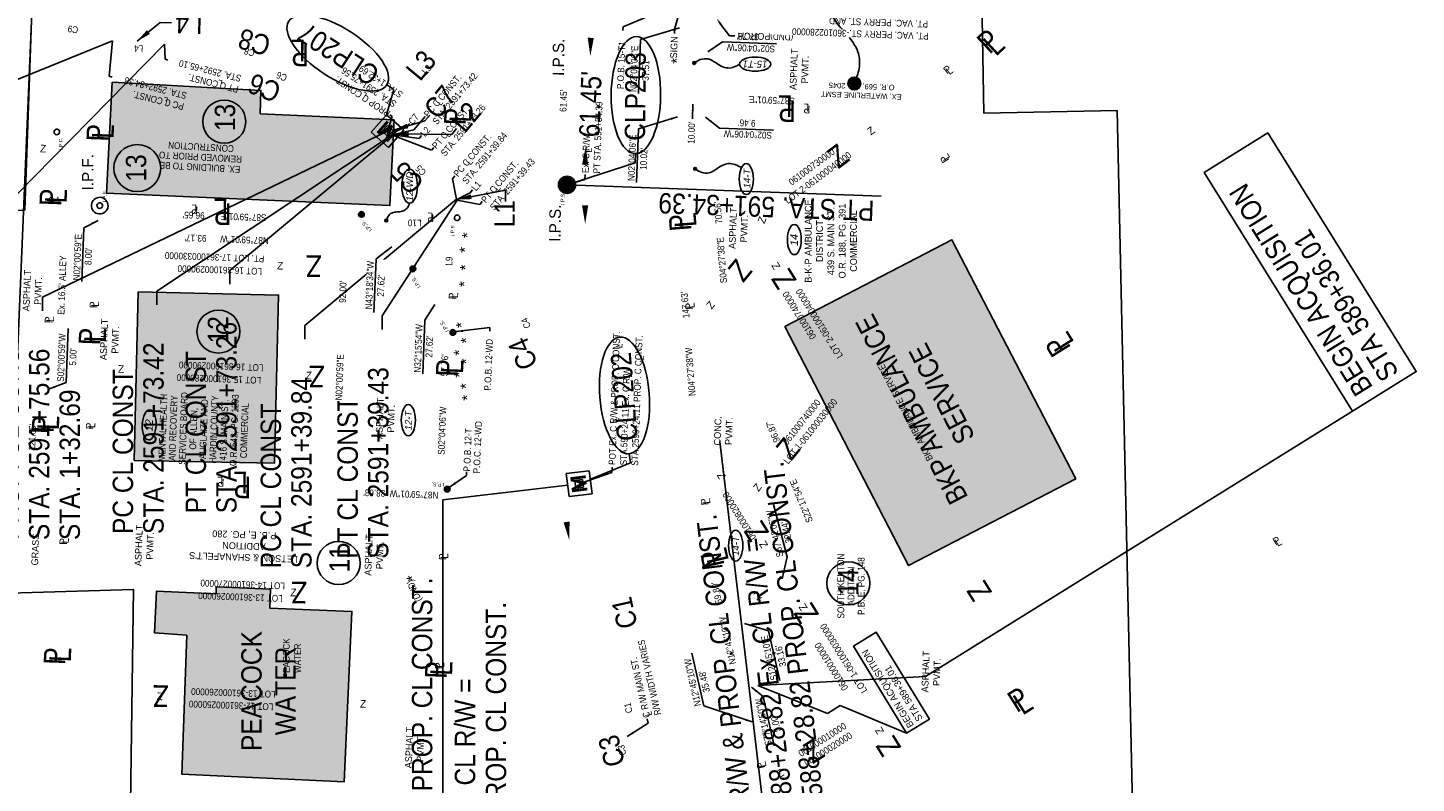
# Model space of a CAD drawing. Header units: feet. Extents: x -11 to 322919, y -12 to 577673.
# Tile 8 of 16: x 161566 to 162077, y 288695 to 288973. Entities that reach past the tile are written whole.
import ezdxf
from ezdxf import colors
from ezdxf.entities.mleader import LeaderData, LeaderLine
from ezdxf.enums import TextEntityAlignment as Align
from ezdxf.math import Vec2, Vec3

# ---------------------------------------------------------------- set-up
doc = ezdxf.new("R2010")
doc.units = ezdxf.units.FT
doc.header["$MEASUREMENT"] = 0
doc.linetypes.add('OhDOT_USTN2', pattern=[0.11, 0.069, -0.041])
for name, color, linetype in [('BD_P_Building', 5, 'Continuous'), ('BD_X_Building', 130, 'Continuous'), ('BD_X_Canopy', 2, 'OhDOT_USTN2'), ('BD_X_Hatch', 247, 'Continuous'), ('RD_P_Text', 1, 'Continuous'), ('RD_X_Text', 9, 'Continuous'), ('RW_P_Esmt_Text', 203, 'Continuous'), ('RW_P_Text-Boundary-001', 20, 'Continuous'), ('RW_P_Text-Boundary-002', 30, 'Continuous'), ('RW_P_Text-Parcel-001', 140, 'Continuous'), ('RW_X_Text', 9, 'Continuous'), ('RW_X_Text-CLplat', 30, 'Continuous'), ('RW_X_Text-PropMap', 10, 'Continuous'), ('SC_Scratch5', 7, 'Continuous')]:
    doc.layers.add(name, color=color, linetype=linetype)
doc.styles.add('ODOT', font='arialbd.ttf')
doc.styles.add('Slanted-Normal', font='font31.shx', dxfattribs={"height": 0.1})
doc.styles.get("Standard").update_dxf_attribs({"font": 'font31.shx'})
doc.styles.add('Style-font31', font='font31.shx')
doc.styles.add('Text - CenterTop 0.14 Italic', font='ariali.ttf', dxfattribs={"height": 0.14})
doc.dimstyles.new('COEC', dxfattribs={"dimscale": 13.9, "dimtxt": 0.18, "dimasz": 0.18, "dimexe": 0.18, "dimexo": 0.0625, "dimgap": 0.09, "dimtad": 1, "dimzin": 0, "dimdsep": 46, "dimtxsty": 'Standard', "dimcen": 0.09, "dimclrd": 256, "dimclre": 256, "dimclrt": 256, "dimaunit": 1, "dimadec": 4, "dimazin": 0, "dimtfac": 1, "dimtofl": 0, "dimtmove": 0, "dimatfit": 3, "dimfxl": 1, "dimtolj": 1, "dimtzin": 0, "dimlwd": -1, "dimlwe": -1, "dimarcsym": 0})

msp = doc.modelspace()

# ---------------------------------------------------------------- hatches: boundary and pattern name
at = {"layer": 'BD_X_Canopy'}
h = msp.add_hatch(color=255, dxfattribs=at)
h.dxf.hatch_style = 1
h.paths.add_polyline_path([(161700.44, 288938.97), (161651.15, 288941.23), (161651.42, 288949.88), (161596.71, 288952.88), (161594.58, 288911.98), (161698.94, 288907.42)])
at = {"layer": 'BD_X_Hatch'}
h = msp.add_hatch(color=255, dxfattribs=at)
h.dxf.hatch_style = 1
h.paths.add_polyline_path([(161905.82, 288894.8), (161844.25, 288862.87), (161889.87, 288774.89), (161951.44, 288806.82)])
h = msp.add_hatch(color=255, dxfattribs=at)
h.dxf.hatch_style = 1
h.paths.add_polyline_path([(161657.93, 288874.51), (161606.19, 288875.63), (161604.72, 288813.64), (161656.46, 288812.65)])
h = msp.add_hatch(color=255, dxfattribs=at)
h.dxf.hatch_style = 1
h.paths.add_polyline_path([(161684.89, 288758.04), (161654.73, 288759.26), (161654.93, 288766.18), (161634.96, 288767.11), (161634.94, 288764.55), (161612.94, 288765.47), (161612.25, 288750.1), (161624.1, 288749.33), (161622.36, 288698.06), (161682.08, 288695.29)])

# ---------------------------------------------------------------- linework, layer by layer
at = {"layer": 'BD_X_Building', "flags": 128}
for points, elevation in [([(161596.71, 288952.88), (161651.42, 288949.88), (161651.15, 288941.23), (161700.44, 288938.97), (161698.94, 288907.42), (161594.58, 288911.98)], 959.86), ([(161606.19, 288875.63), (161657.93, 288874.51), (161656.46, 288812.65), (161604.72, 288813.64)], 961.05), ([(161624.1, 288749.33), (161612.25, 288750.1), (161612.94, 288765.47), (161634.94, 288764.55), (161634.96, 288767.11), (161654.93, 288766.18), (161654.73, 288759.26), (161684.89, 288758.04), (161682.08, 288695.29), (161622.36, 288698.06)], 960.46)]:
    msp.add_lwpolyline(points, close=True, dxfattribs=dict(at, elevation=elevation))
at = {"layer": 'BD_X_Building', "elevation": 960}
msp.add_lwpolyline([(161844.25, 288862.87), (161889.87, 288774.89), (161951.44, 288806.82), (161905.82, 288894.8)], close=True, dxfattribs=at)
at = {"layer": 'RW_P_Esmt_Text'}
for p, q in [((161595.55, 288955.05), (161596.72, 288968.15)), ((161616.13, 288961.31), (161615.95, 288966.93)), ((161617.19, 288961.04), (161616.13, 288961.31)), ((161596.61, 288954.79), (161595.55, 288955.05)), ((161698.05, 288934.89), (161699.76, 288940.24)), ((161699.76, 288940.24), (161698.86, 288940.85)), ((161707.74, 288935.32), (161711.89, 288940.27)), ((161699.7, 288933.53), (161707.74, 288935.32)), ((161699.82, 288933.43), (161714.25, 288927.82)), ((161714.25, 288927.82), (161715.09, 288928.83)), ((161721.97, 288917.35), (161722.85, 288918.4)), ((161723.41, 288909.81), (161721.97, 288917.35)), ((161723.67, 288909.5), (161732.04, 288907.88)), ((161732.04, 288907.88), (161732.92, 288908.93))]:
    msp.add_line(p, q, dxfattribs=at)
at = {"layer": 'RW_P_Text-Boundary-001'}
for p, q in [((161770.7, 288917.11), (161764.11, 288915.1)), ((161770.7, 288917.11), (161770.77, 288918.9)), ((161780.71, 288811.13), (161780.64, 288809.16)), ((161768.61, 288805.02), (161780.64, 288809.16))]:
    msp.add_line(p, q, dxfattribs=at)
msp.add_arc((161592.07, 288907.43, 959.71), 1.02, 352.811, 351.811, dxfattribs=at)
at = {"layer": 'RW_P_Text-Boundary-002'}
for centre in [(161576.28, 288934.55), (161723.64, 288902.97)]:
    msp.add_arc(centre, 1.02, 352.811, 351.811, dxfattribs=at)
at = {"layer": 'RW_P_Text-Parcel-001', "linetype": 'Continuous'}
for p, q in [((161696.04, 288934.8), (161697.96, 288936.9)), ((161698.14, 288932.88), (161696.04, 288934.8)), ((161697.96, 288936.9), (161700.06, 288934.98)), ((161700.06, 288934.98), (161698.14, 288932.88)), ((161767.03, 288806.26), (161769.85, 288806.61)), ((161767.38, 288803.43), (161767.03, 288806.26)), ((161769.85, 288806.61), (161770.2, 288803.79)), ((161770.2, 288803.79), (161767.38, 288803.43))]:
    msp.add_line(p, q, dxfattribs=at)
at = {"layer": 'RW_P_Text-Parcel-001'}
for p, q in [((161834.42, 288730.7), (161860, 288720.45)), ((161860, 288720.45), (161864.68, 288723.32)), ((161864.68, 288723.32), (161889.15, 288713.24))]:
    msp.add_line(p, q, dxfattribs=at)
for points, const_width in [([(161810.83, 288960.19, 1), (161811.09, 288959.73, 1)], 0.525), ([(161811.16, 288921.2, 1), (161811.42, 288920.74, 1)], 0.525), ([(161764.07, 288914.58, 1), (161764.14, 288915.63, 1)], 1.05), ([(161688.4, 288903.68, 1), (161688.47, 288904.73, 1)], 1.05), ([(161697.34, 288902.03, 1), (161697.82, 288901.84, 1)], 0.525), ([(161707.34, 288883.59, 1), (161707.41, 288884.63, 1)], 1.05), ([(161722.09, 288860.23, 1), (161722.15, 288861.28, 1)], 1.05), ([(161720, 288802.51, 1), (161720.07, 288803.56, 1)], 1.05)]:
    msp.add_lwpolyline(points, format="xyb", close=True, dxfattribs=dict(at, const_width=const_width))
msp.add_lwpolyline([(161889.15, 288713.24), (161869.55, 288745.21), (161877.94, 288750.35), (161897.53, 288718.38)], close=True, dxfattribs=at)
for centre, radius in [((161810.96, 288959.96), 0.525), ((161811.29, 288920.97), 0.525), ((161764.11, 288915.1), 1.05), ((161688.43, 288904.21), 1.05), ((161697.58, 288901.94), 0.525), ((161707.38, 288884.11), 1.05), ((161722.12, 288860.76), 1.05), ((161720.03, 288803.03), 1.05)]:
    msp.add_circle(centre, radius, dxfattribs=at)
for centre, major_axis in [((161833.39, 288959.53), (-5.72, 0)), ((161830.13, 288917.22), (0, 5.72)), ((161706.17, 288914.6), (0, 6.29)), ((161847.81, 288894.94), (0, 5.56)), ((161610.27, 288826.71), (0.2, 5.56)), ((161705.7, 288828.44), (0, 5.72)), ((161826.24, 288782.22), (0, 5.72))]:
    msp.add_ellipse(centre, major_axis=major_axis, ratio=0.4567, dxfattribs=at)
for points in [[(161827.67, 288959.53), (161827.21, 288959.26), (161826.04, 288958.57), (161823.92, 288957.88), (161821.29, 288958.47), (161818.88, 288959.99), (161816.4, 288961.78), (161813.12, 288961.41), (161811.66, 288960.43), (161810.96, 288959.96)], [(161828.36, 288921.45), (161827.75, 288921.74), (161826.2, 288922.49), (161824.28, 288923.13), (161821.59, 288922.54), (161819.22, 288921), (161816.74, 288919.19), (161813.46, 288919.53), (161811.99, 288920.5), (161811.29, 288920.97)], [(161706.17, 288908.31), (161706.05, 288907.99), (161705.73, 288907.18), (161704.93, 288906), (161703.38, 288905.26), (161701.56, 288905.07), (161699.6, 288905), (161698.1, 288903.52), (161697.75, 288902.45), (161697.58, 288901.94)]]:
    msp.add_open_spline(points, degree=3, knots=[0, 0, 0, 0, 1.348161, 3.438574, 5.447531, 7.904217, 10.646958, 12.998967, 15.177772, 15.177772, 15.177772, 15.177772], dxfattribs=at)
at = {"layer": 'RW_X_Text'}
for p, q in [((161596.72, 288968.15), (161514.74, 288934.86)), ((161615.95, 288966.93), (161541.27, 288891.01)), ((161698.05, 288934.89), (161571.06, 288873.73)), ((161699.7, 288933.53), (161613.14, 288875.95)), ((161699.82, 288933.43), (161639.99, 288883.58)), ((161723.41, 288909.81), (161667.61, 288863.33)), ((161723.67, 288909.5), (161696.03, 288866.87)), ((161639.99, 288878.5), (161639.99, 288883.58)), ((161571.06, 288868.64), (161571.06, 288873.73)), ((161613.14, 288870.86), (161613.14, 288875.95)), ((161696.03, 288861.79), (161696.03, 288866.87)), ((161667.61, 288858.24), (161667.61, 288863.33))]:
    msp.add_line(p, q, dxfattribs=at)
msp.add_lwpolyline([(161764.97, 288784.28, 0, 2.25, 0), (161763.94, 288790.95, 0, 0, -0.2615), (161765.86, 288796.08, 0, 0, 0.949202)], format="xyseb", dxfattribs=at)
at = {"layer": 'RW_X_Text-CLplat'}
for p, q in [((161697.65, 288940.91), (161700.31, 288950.19)), ((161700.31, 288950.19), (161697.78, 288951.87)), ((161764.11, 288915.1), (161789.21, 288923.15)), ((161789.21, 288923.15), (161789.27, 288926.57)), ((161879.77, 288910.93), (161764.11, 288915.1)), ((161839.98, 288655.28), (161820.4, 288820.61)), ((161787.48, 288812.71), (161786.96, 288816.09)), ((161772.71, 288806.69), (161787.48, 288812.71)), ((161764.38, 288804.5), (161718.45, 288799.08)), ((161718.45, 288799.08), (161718.45, 288608.17))]:
    msp.add_line(p, q, dxfattribs=at)
at = {"layer": 'RW_X_Text-CLplat', "linetype": 'Continuous'}
for p, q in [((161692.03, 288934.49), (161697.65, 288940.91)), ((161697.65, 288940.91), (161704.07, 288935.29)), ((161698.44, 288928.87), (161692.03, 288934.49)), ((161704.07, 288935.29), (161698.44, 288928.87)), ((161763.86, 288808.74), (161772.33, 288809.77)), ((161772.33, 288809.77), (161773.37, 288801.31)), ((161764.9, 288800.27), (161763.86, 288808.74)), ((161773.37, 288801.31), (161764.9, 288800.27))]:
    msp.add_line(p, q, dxfattribs=at)
at = {"layer": 'RW_X_Text-CLplat'}
for points in [[(161772.7, 288962.46, 0, 2.25, 0), (161772.86, 288969.21, 0, 0, 0.2615), (161770.3, 288974.05, 0, 0, -0.949202)], [(161771.02, 288929.28, 0, 2.25, 0), (161770.78, 288922.53, 0, 0, -0.2615), (161767.92, 288917.85, 0, 0, 0.949202)], [(161770.78, 288900.74, 0, 2.25, 0), (161770.79, 288907.49, 0, 0, 0.2615), (161768.11, 288912.27, 0, 0, -0.949202)]]:
    msp.add_lwpolyline(points, format="xyseb", dxfattribs=at)
at = {"layer": 'RW_X_Text-CLplat', "const_width": 3.15}
msp.add_lwpolyline([(161764.11, 288913.53, 1), (161764.11, 288916.68, 1)], format="xyb", close=True, dxfattribs=at)
at = {"layer": 'RW_X_Text-CLplat'}
for centre, radius in [((161605.9, 288921.24), 8.64), ((161764.11, 288915.1), 3.15)]:
    msp.add_circle(centre, radius, dxfattribs=at)
msp.add_arc((161592.07, 288907.43, 959.71), 3.06, 356.534, 355.534, dxfattribs=at)
for centre, major_axis in [((161679.72, 288963.6), (-18.06, 11.73)), ((161789.47, 288948.11), (0.2, 21.54)), ((161785.29, 288837.56), (-1.67, 21.47))]:
    msp.add_ellipse(centre, major_axis=major_axis, ratio=0.423648, dxfattribs=at)
at = {"layer": 'RW_X_Text-PropMap'}
for p, q in [((161896.16, 288734.02), (162053.32, 288831.73)), ((161834.42, 288730.7), (161896.16, 288734.02))]:
    msp.add_line(p, q, dxfattribs=at)
at = {"layer": 'RW_X_Text-PropMap', "const_width": 2.36}
msp.add_lwpolyline([(161869.67, 288953.58, 1), (161870.14, 288951.26, 1)], format="xyb", close=True, dxfattribs=at)
at = {"layer": 'RW_X_Text-PropMap'}
msp.add_lwpolyline([(162053.32, 288831.73), (162076.78, 288846.31), (162022.14, 288934.2), (161998.68, 288919.62)], close=True, dxfattribs=at)
for centre, radius in [((161869.9, 288952.42), 2.36), ((161637.9, 288938.35), 7.92), ((161635.79, 288861.07), 7.92), ((161680.04, 288775.84), 7.92), ((161867.71, 288768.37), 7.92)]:
    msp.add_circle(centre, radius, dxfattribs=at)
at = {"layer": 'SC_Scratch5', "color": 6}
for points in [[(161554.59, 288682.91), (161182.31, 288697.71), (161196.99, 289074.99), (161230.93, 289073.63), (161241.66, 289304.43), (161580.17, 289291.37)], [(161601.85, 288573.03), (161604.52, 288766.06), (161550.54, 288764.51), (161549.08, 288905.59), (161564.47, 288905.78), (161574.09, 289178.62), (161913.3, 289185.74), (161917.59, 288941.46), (161966.66, 288942.42), (161974.67, 288580.75)]]:
    msp.add_lwpolyline(points, close=True, dxfattribs=at)

# ---------------------------------------------------------------- texts
at = {"layer": 'BD_P_Building', "char_height": 2.5, "width": 108.1587, "attachment_point": 1, "style": 'Style-font31'}
for s, insert, rotation in [('\\pxqc;{\\W0.9;BKP AMBULANCE SERVICE}', (161912.53, 288782.65, 960.16), 117.413), ('\\pxqc;{\\W0.9;PEACOCK\\PWATER}', (161659.52, 288686.67), 90)]:
    msp.add_mtext(s, dxfattribs=dict(at, insert=insert, rotation=rotation))
at = {"layer": 'RD_P_Text', "style": 'Style-font31', "width": 0.9}
for rotation, p in [(178.2045, (161847.48, 288970.7)), (114.0436, (161710.67, 288762.16))]:
    msp.add_text('(DND)', height=2.5, rotation=rotation, dxfattribs=at).set_placement(p)
at = {"layer": 'RD_P_Text', "color": 6, "style": 'Text - CenterTop 0.14 Italic'}
for p in [(161806.53, 288960.68), (161729.45, 288896.45, 960.42), (161728.54, 288891.11, 960.42), (161728.7, 288884.59, 960.42), (161728.33, 288878.48, 960.42), (161727.25, 288863.36, 960.42), (161728.98, 288857.72, 960.42), (161726.45, 288853.23, 960.42), (161729.03, 288849.98, 960.42), (161726.5, 288845.08, 960.42), (161728.84, 288840.9, 960.42), (161729.41, 288836.64, 960.42), (161709.11, 288770.11)]:
    msp.add_text('*', height=4, rotation=93.5277, dxfattribs=at).set_placement(p, align=Align.CENTER)
at = {"layer": 'RD_P_Text', "char_height": 2.5, "attachment_point": 2, "rotation": 87.9836, "style": 'Style-font31'}
for s, insert in [('ASPHALT\\PPVMT.', (161846.32, 288957.7)), ('ASPHALT\\PPVMT.', (161823.9, 288899.17)), ('ASPHALT\\PPVMT.', (161563.97, 288876.2)), ('ASPHALT\\PPVMT.', (161592.38, 288858.22)), ('ASPHALT\\PPVMT.', (161693.9, 288829.15)), ('CONC.\\PPVMT.', (161818.33, 288824.58)), ('ASPHALT\\PPVMT.', (161605.17, 288782.36)), ('GRASS', (161567.07, 288780.84)), ('ASPHALT\\PPVMT.', (161689.79, 288778.83)), ('ASPHALT\\PPVMT.', (161894.86, 288735.85)), ('ASPHALT\\PPVMT.', (161704.71, 288707.92))]:
    msp.add_mtext_dynamic_manual_height_columns(s, width=71.8995, gutter_width=10, heights=[0], dxfattribs=dict(at, insert=insert))
at = {"layer": 'RD_X_Text', "insert": (161648.1, 288919.24), "char_height": 2.5, "width": 38.4628, "attachment_point": 1, "rotation": 176.8616, "line_spacing_factor": 0.9, "style": 'Slanted-Normal'}
msp.add_mtext('\\pxqc;{\\W0.9;EX. BUILDING TO BE REMOVED PRIOR TO CONSTRUCTION}', dxfattribs=at)
at = {"layer": 'RW_P_Esmt_Text', "style": 'Style-font31', "width": 0.9}
for s, rotation, p in [('C9', 171.3311, (161584.3, 288973.27)), ('L4', 176.3725, (161608.16, 288966.38)), ('C8', 164.2324, (161649.36, 288964.67)), ('L3', 49.9782, (161712.35, 288955.48)), ('L', 165.7545, (161637.48, 288953.47)), ('C6', 158.5736, (161661.31, 288955.44)), ('L', 146.1617, (161690.71, 288948.63)), ('L', 165.7545, (161617.41, 288947.13)), ('L', 49.9782, (161717.61, 288944.06)), ('C7', 49.9782, (161707.32, 288937.01)), ('L2', 49.9782, (161711.84, 288932.59)), ('L', 49.9782, (161720.65, 288932.41)), ('L', 49.9782, (161728.57, 288922.15)), ('C5', 134.9695, (161712.49, 288919.91)), ('L1', 50.5016, (161730.62, 288912.61)), ('L', 49.9782, (161738.82, 288912.52)), ('C4', 113.2739, (161750.87, 288862.86))]:
    msp.add_text(s, height=2.5, rotation=rotation, dxfattribs=at).set_placement(p)
at = {"layer": 'RW_P_Esmt_Text', "char_height": 2.5, "attachment_point": 1, "style": 'Style-font31'}
for s, insert, width, rotation in [('{\\W0.9;PT C CONST.\\PSTA. 2592+65.10}', (161642.76, 288948.91), 54.3937, 165.7545), ('{\\W0.9;PROP C CONST.\\PSTA. 2591+75.56\\PSTA. 1+32.69 }', (161697.91, 288939.98), 54.3937, 146.1617), ('{\\W0.9;PC C CONST.\\PSTA. 2592+84.38}', (161622.68, 288942.57), 54.3937, 165.7545), ('{\\W0.9;PC C CONST.\\PSTA. 2591+73.42 }', (161711.13, 288941.31), 54.3937, 49.9782), ('{\\W0.9;PT C CONST.\\PSTA. 2591+73.26}', (161714.17, 288929.67), 53.1374, 49.9782), ('{\\W0.9;PC C CONST. \\PSTA. 2591+39.84}', (161722.09, 288919.4), 53.1195, 49.9782), ('{\\W0.9;PT C CONST.\\PSTA. 2591+39.43}', (161732.3, 288909.79), 53.1195, 49.9782)]:
    msp.add_mtext(s, dxfattribs=dict(at, insert=insert, width=width, rotation=rotation))
at = {"layer": 'RW_P_Text-Boundary-001', "style": 'Style-font31', "width": 0.9}
for s, rotation, p in [("37.78'", 177.9666, (161834.71, 288970.77)), ('P.O.B. 15-T1', 87.7735, (161784.96, 288950.29)), ('N02°04\'06"E', 87.9261, (161789.74, 288949.25)), ('S02°04\'06"W', 177.9666, (161840.75, 288966.33)), ("37.51'", 87.9261, (161794.18, 288953.36)), ("61.45'", 87.9261, (161763.89, 288941.92)), ('S87°59\'01"E', 177.9835, (161848.04, 288947.16)), ("10.00'", 87.9669, (161811.04, 288930.18)), ("9.46'", 177.9666, (161833.59, 288938.97)), ('N02°04\'06"E', 87.9261, (161788.99, 288916.45)), ('S02°04\'06"W', 177.9666, (161839.62, 288934.54)), ("10.02'", 87.9261, (161793.43, 288920.56)), ('LOT 2-061000040000', 36.592, (161845.44, 288907.94)), ('061000730000', 36.592, (161846.86, 288914.74)), ('S04°27\'38"E      70.56\'', 94.4606, (161823.03, 288879)), ('S87°59\'01"E       96.65\'', 177.9835, (161653.48, 288904.19)), ('L10', 177.9835, (161710.57, 288902.19)), ('N02°00\'59"E', 87.7735, (161584.77, 288879.87)), ('N87°59\'01"W      93.17\'', 177.9835, (161654.34, 288895.76)), ("8.00'", 87.7735, (161589, 288885.48)), ('PT. LOT 17-361000330000', 177.9835, (161652.69, 288889.04)), ('L9', 87.9316, (161721.88, 288885.28)), ('LOT 16-361000290000', 177.9835, (161651.86, 288884.43)), ('LOT 2-061000040000', 121.8695, (161865.84, 288852.17)), ('N04°27\'38"W             147.63\'', 94.4606, (161811.48, 288837.42)), ('061000740000', 121.8695, (161855.99, 288859.15)), ('N32°15\'54"W', 87.7735, (161710.25, 288845.86)), ('S02°00\'59"W', 87.9835, (161578.88, 288842.54)), ("27.62'", 87.7735, (161714.49, 288851.46)), ('P.O.B. 12-WD', 87.7735, (161736.09, 288839.27)), ("5.00'", 87.9835, (161583.36, 288848.47)), ("57.76'", 87.9316, (161720.12, 288844.57)), ('LOT 16-361000290000', 177.9835, (161652.36, 288848.95)), ('LOT 15-361000280000', 177.9835, (161651.53, 288844.33)), ('061000740000', 51.543, (161845.23, 288819.12)), ('LOT 1-061000030000', 51.543, (161845.55, 288812.06)), ('S02°04\'06"W', 87.9316, (161719.04, 288815.65)), ("121.65'", 87.9835, (161568.26, 288817.25)), ('P.O.B. 12-T', 87.7735, (161728.44, 288809.49)), ('P.O.C. 12-WD', 87.7735, (161732.04, 288808.82)), ('S22°17\'54"E                  96.87\'', 112.2984, (161854.73, 288791.34)), ('N87°59\'01"W  38.63\'', 177.9835, (161716.8, 288802.03)), ('061000820000', 121.8695, (161833.89, 288785.26)), ('S67°42\'06"W', 103.048, (161843.84, 288778.34)), ("32.44'", 103.048, (161847.06, 288783.46)), ('LOT 14-361000270000', 177.9835, (161660.3, 288768.62)), ('LOT 13-361000260000', 177.9835, (161659.48, 288764)), ('N12°45\'10"W      59.80\'', 102.7528, (161826.41, 288738.8)), ('LOT 1-061000030000', 121.8695, (161874.76, 288728.88)), ('S12°45\'10"E', 102.7643, (161841.64, 288732.9)), ("33.16'", 102.7643, (161844.88, 288738)), ('061000010000', 121.8695, (161867.79, 288729.84)), ('N12°45\'10"W', 102.6855, (161813.52, 288723.4)), ("35.48'", 102.6855, (161816.76, 288728.5)), ('LOT 13-361000260000', 177.9835, (161656.85, 288728.71)), ('LOT 12-361000250000', 177.9835, (161656.02, 288724.1)), ('C1', 102.6826, (161788.3, 288720.88)), ('S77°14\'50"W', 102.7643, (161839.63, 288708.81)), ("5.00'", 102.7643, (161842.88, 288713.92)), ('061000010000', 32.3872, (161850.31, 288704.36)), ('061000020000', 32.3872, (161852.47, 288700.87)), ('C3', 102.6826, (161785.96, 288705.31))]:
    msp.add_text(s, height=2.5, rotation=rotation, dxfattribs=at).set_placement(p)
at = {"layer": 'RW_P_Text-Boundary-001'}
for s, height, rotation, p in [('L', 2.5, 87.9406, (161773.28, 288926.87)), ('I.P.F.', 1.4, 87.9835, (161594.49, 288908.59, 959.71))]:
    msp.add_text(s, height=height, rotation=rotation, dxfattribs=at).set_placement(p)
at = {"layer": 'RW_P_Text-Boundary-001', "width": 0.9}
msp.add_text('L', height=2.5, rotation=87.9834, dxfattribs=at).set_placement((161784.5, 288854.9))
at = {"layer": 'RW_P_Text-Boundary-001', "char_height": 2.5, "attachment_point": 1}
for s, insert, width, rotation in [('{\\W0.9;Ex. C R/W\\PPT STA. 591+34.39}', (161769.6, 288919.47), 93.2277, 87.9406), ('{\\W0.9;POT Ex. C R/W & PROP. C CONST.\\PSTA.590+24.11 Ex. C R/W \\PSTA.2590+24.11 PROP. C CONST.}', (161779.44, 288812), 69.4073, 87.9834), ('{\\W0.9;L}', (161789.94, 288850.6), 69.4073, 87.9834), ('{\\W0.9;L}', (161785.57, 288844.22), 69.4073, 87.9834), ('{\\W0.9;L}', (161780.77, 288827.76), 69.4073, 87.9834)]:
    msp.add_mtext(s, dxfattribs=dict(at, insert=insert, width=width, rotation=rotation))
at = {"layer": 'RW_P_Text-Boundary-001', "char_height": 2.5, "attachment_point": 1, "style": 'Style-font31'}
for s, insert, width, rotation in [("{\\W0.9;92.00'}", (161680.18, 288871.67), 47.2188, 87.9316), ('{\\W0.9;C R/W MAIN ST.\\PR/W WIDTH VARIES}', (161792.32, 288718.63), 56.0258, 102.6826), ('{\\W0.9;L}', (161793.04, 288719.27), 56.0258, 102.6826)]:
    msp.add_mtext(s, dxfattribs=dict(at, insert=insert, width=width, rotation=rotation))
at = {"layer": 'RW_P_Text-Boundary-002'}
for p in [(161578.37, 288927.91), (161722.64, 288896.11)]:
    msp.add_text('I.P.F.', height=1.4, rotation=87.9834, dxfattribs=at).set_placement(p)
at = {"layer": 'RW_P_Text-Parcel-001'}
for s, height, rotation, style, p in [('P', 2.8, 38.9336, 'Style-font31', (161904.08, 288955.64)), ('L', 2.8, 38.9336, 'Style-font31', (161904.97, 288955.42)), ('L', 2.8, 177.9835, 'Style-font31', (161853.28, 288944.94)), ('P', 2.8, 177.9835, 'Style-font31', (161853.72, 288944.16)), ('M', 1.83, 137.536, 'ODOT', (161699.4, 288934.87)), ('Z', 2.8, 36.592, 'Style-font31', (161875.95, 288933.2)), ('P', 2.8, 121.7392, 'Style-font31', (161904.97, 288924.24)), ('L', 2.8, 121.7392, 'Style-font31', (161905.32, 288925.08)), ('P', 2.8, 87.9835, 'Style-font31', (161576.12, 288908.33)), ('L', 2.8, 87.9835, 'Style-font31', (161576.77, 288908.8)), ('P', 2.8, 177.9835, 'Style-font31', (161628.3, 288907.08)), ('L', 2.8, 177.9835, 'Style-font31', (161627.96, 288907.76)), ('P', 2.8, 177.9835, 'Style-font31', (161715.23, 288904.15)), ('L', 2.8, 177.9835, 'Style-font31', (161714.89, 288904.84)), ('Z', 2.8, 69.7528, 'Style-font31', (161836.83, 288900.6)), ('Z', 2.8, 121.8695, 'Style-font31', (161842.81, 288884.97)), ('P', 2.8, 87.9835, 'Style-font31', (161591.12, 288869.64)), ('L', 2.8, 87.9835, 'Style-font31', (161591.77, 288870.11)), ('P', 2.8, 87.9835, 'Style-font31', (161723.34, 288872.87)), ('L', 2.8, 87.9835, 'Style-font31', (161723.99, 288873.33)), ('P', 2.8, 94.4606, 'Style-font31', (161810.58, 288869.25)), ('L', 2.8, 94.4606, 'Style-font31', (161811.19, 288869.71)), ('Z', 2.8, 50.7862, 'Style-font31', (161817.36, 288869.11)), ('P', 2.8, 87.9835, 'Style-font31', (161574.58, 288864.08)), ('L', 2.8, 87.9835, 'Style-font31', (161575.22, 288864.55)), ('P', 2.8, 87.9835, 'Style-font31', (161573.23, 288823.72)), ('L', 2.8, 87.9835, 'Style-font31', (161573.88, 288824.18)), ('P', 2.8, 87.9835, 'Style-font31', (161589.75, 288825)), ('L', 2.8, 87.9835, 'Style-font31', (161590.4, 288825.47)), ('L', 2.8, 177.9836, 'Style-font31', (161637.51, 288807.53)), ('P', 2.8, 177.9836, 'Style-font31', (161637.97, 288806.7)), ('M', 1.83, 97.0774, 'ODOT', (161769.62, 288804.13)), ('Z', 2.8, 121.8695, 'Style-font31', (161822.66, 288807.83)), ('Z', 2.8, 51.543, 'Style-font31', (161834.6, 288801.93)), ('L', 2.8, 94.4606, 'Style-font31', (161816.9, 288797.69)), ('P', 2.8, 94.4606, 'Style-font31', (161816.29, 288797.22)), ('P', 2.8, 87.9835, 'Style-font31', (161580.02, 288782.5)), ('L', 2.8, 87.9835, 'Style-font31', (161580.66, 288782.96)), ('Z', 2.8, 121.8695, 'Style-font31', (161838.25, 288782.4)), ('P', 2.8, 30.9442, 'Style-font31', (162025.03, 288782.18)), ('L', 2.8, 30.9442, 'Style-font31', (162025.83, 288781.77)), ('P', 2.8, 87.9835, 'Style-font31', (161719.7, 288776.86)), ('L', 2.8, 87.9835, 'Style-font31', (161720.35, 288777.33)), ('Z', 2.8, 32.3872, 'Style-font31', (161834.03, 288761.94)), ('Z', 2.8, 121.8695, 'Style-font31', (161852.81, 288759.27)), ('P', 2.8, 87.9835, 'Style-font31', (161718.29, 288736.72)), ('L', 2.8, 87.9835, 'Style-font31', (161718.94, 288737.19)), ('BEGIN ACQUISITION', 2.5, 121.515, 'Style-font31', (161891.92, 288716.11)), ('STA 589+36.01', 2.5, 121.515, 'Style-font31', (161895.19, 288718.5)), ('Z', 2.8, 121.8695, 'Style-font31', (161880.95, 288713.83)), ('L', 2.8, 102.7528, 'Style-font31', (161837.62, 288700.89)), ('P', 2.8, 102.7528, 'Style-font31', (161837.07, 288700.43)), ('Z', 2.8, 32.3872, 'Style-font31', (161842.34, 288696.61))]:
    msp.add_text(s, height=height, rotation=rotation, dxfattribs=dict(at, style=style)).set_placement(p)
at = {"layer": 'RW_P_Text-Parcel-001', "style": 'Text - CenterTop 0.14 Italic'}
for s, height, rotation, p in [('12-WD', 2.5, 90.0001, (161707.42, 288914.48)), ('14-T', 2.5, 90.0001, (161831.64, 288917.4)), ('14', 2.8, 90, (161849.14, 288894.8)), ('12-T', 2.5, 90.0001, (161706.95, 288828.31)), ('12', 2.8, 87.9836, (161611.6, 288826.53)), ('14-T', 2.5, 90.0001, (161827.49, 288782.1))]:
    msp.add_text(s, height=height, rotation=rotation, dxfattribs=at).set_placement(p, align=Align.CENTER)
at = {"layer": 'RW_P_Text-Parcel-001'}
for rotation, p in [(87.9834, (161763.11, 288907.66)), (133.3094, (161692.42, 288898.64)), (122.265, (161710.34, 288877.55)), (122.265, (161720.74, 288861.42)), (177.9835, (161718.98, 288805.34))]:
    msp.add_text('I.P.S.', height=1.4, rotation=rotation, dxfattribs=at).set_placement(p)
at = {"layer": 'RW_P_Text-Parcel-001', "style": 'Style-font31', "width": 0.9}
msp.add_text("Ex. 16.5' ALLEY", height=2.5, rotation=87.9834, dxfattribs=at).set_placement((161579.07, 288867.2))
at = {"layer": 'RW_P_Text-Parcel-001', "insert": (161872.44, 288946.99), "char_height": 2, "attachment_point": 2, "rotation": 177.9316}
msp.add_mtext_dynamic_manual_height_columns('EX. WATERLINE ESMT\\PO.R. 569, PG. 2045', width=40.4054, gutter_width=10, heights=[8.51], dxfattribs=at)
at = {"layer": 'RW_P_Text-Parcel-001', "attachment_point": 2, "style": 'Style-font31'}
for s, insert, char_height, rotation in [('Z', (161571.29, 288929.82), 2.8, 357.9836), ('B-K-P AMBULANCE\\PDISTRICT\\P439 S. MAIN ST.\\PO.R. 188, PG. 391\\PCOMMERCIAL', (161851.67, 288894.39), 2.5, 90), ('Z', (161658.55, 288886.7), 2.8, 357.9836), ('Z', (161599.98, 288848.68), 2.8, 357.9836), ('Z', (161669.1, 288846.27), 2.8, 357.9836), ("LETSON & SHANAFELT'S\\PADDITION\\PP.B. E, PG. 280", (161644.97, 288776.65), 2.5, 177.9835), ('Z', (161663.45, 288766.39), 2.8, 357.9836), ('Z', (161614.24, 288728.15), 2.8, 357.9836), ('Z', (161689.09, 288725.39), 2.8, 357.9836)]:
    msp.add_mtext_dynamic_manual_height_columns(s, width=71.8995, gutter_width=10, heights=[0], dxfattribs=dict(at, insert=insert, char_height=char_height, rotation=rotation))
at = {"layer": 'RW_P_Text-Parcel-001', "char_height": 2.5, "attachment_point": 2, "line_spacing_factor": 0.9, "style": 'Style-font31'}
for s, width, insert, rotation in [('{\\W0.9;MENTAL HEALTH\\PAND RECOVERY\\PSERVICES BOARD\\POF ALLEN,\\PAUGLAIZE AND\\PHARDIN COUNTY\\P416 S. MAIN ST.\\PO.R. 542, PG. 1293\\PCOMMERCIAL}', 62.8664, (161614.08, 288825.71), 87.9836), ('{\\W0.9;SOUTH KENTON\\PADDITION\\PP.B. E, PG. 148}', 71.8995, (161863.67, 288767.35), 90)]:
    msp.add_mtext_dynamic_manual_height_columns(s, width=width, gutter_width=10, heights=[0], dxfattribs=dict(at, insert=insert, rotation=rotation))
at = {"layer": 'RW_X_Text', "style": 'Style-font31', "width": 0.9}
for s, rotation, p in [('L4', 177.9835, (161630.06, 288978.05)), ('C8', 163.5102, (161655.58, 288969.56)), ('L3', 50.1454, (161709.99, 288952.86)), ('C6', 158.2273, (161659.44, 288952.1)), ('C7', 50.1454, (161716.61, 288938.78)), ('L2', 50.1454, (161726.52, 288933.82)), ('C5', 134.9695, (161712.01, 288916.23)), ('L1', 90, (161744.9, 288899.45)), ('C4', 113.2739, (161753.56, 288849.02)), ('C3', 104.5658, (161785.59, 288701.97))]:
    msp.add_text(s, height=7.5, rotation=rotation, dxfattribs=at).set_placement(p)
at = {"layer": 'RW_X_Text', "char_height": 7.5, "width": 158.1798, "attachment_point": 1, "rotation": 90, "line_spacing_factor": 0.9, "style": 'Style-font31'}
for s, insert in [('{\\W0.9;PT CL CONST \\PSTA. 2591+73.26}', (161623.7, 288794.14)), ('{\\W0.9;PROP. CL CONST \\PSTA. 2591+75.56\\PSTA. 1+32.69}', (161554.77, 288784.28)), ('{\\W0.9;PC CL CONST \\PSTA. 2591+73.42}', (161596.85, 288786.5)), ('{\\W0.9;PT CL CONST \\PSTA. 2591+39.43}', (161679.59, 288777.43)), ('{\\W0.9;PC CL CONST \\PSTA. 2591+39.84}', (161651.32, 288773.88))]:
    msp.add_mtext(s, dxfattribs=dict(at, insert=insert))
at = {"layer": 'RW_X_Text-CLplat', "width": 0.9}
for s, rotation, p in [('CLP207', 147.0044, (161682.04, 288966.3)), ('CLP203', 89.4726, (161793, 288947.6)), ('13', 90, (161609.19, 288921.29)), ('CLP202', 94.4519, (161788.85, 288837.36))]:
    msp.add_text(s, height=7.5, rotation=rotation, dxfattribs=at).set_placement(p, align=Align.CENTER)
at = {"layer": 'RW_X_Text-CLplat'}
for s, rotation, p in [('I.P.S.', 89.3071, (161762.98, 288955.17)), ('I.P.F.', 90, (161589.72, 288913.01, 959.71)), ('I.P.S.', 89.3071, (161761.7, 288894.07))]:
    msp.add_text(s, height=4.2, rotation=rotation, dxfattribs=at).set_placement(p)
at = {"layer": 'RW_X_Text-CLplat', "style": 'Style-font31', "width": 0.9}
for s, rotation, p in [("61.45'", 87.9316, (161776.01, 288932.49)), ('PT STA. 591+34.39', 177.9316, (161877.41, 288909.26)), ('STA. 2588+28.82 PROP. CL CONST.', 96.7542, (161861.59, 288662.8)), ('Ex. CL R/W & PROP. CL CONST.', 96.7542, (161835.15, 288658.12)), ('STA. 588+28.82 Ex. CL R/W =', 96.7542, (161850.19, 288663.42)), ('POT Ex. CL R/W & PROP. CL CONST.', 90, (161714.5, 288612.52)), ('C1', 102.6826, (161790.17, 288752.64)), ('STA. 2590+24.11 PROP. CL CONST.', 90, (161741.71, 288609.75)), ('STA. 590+24.11 Ex. CL R/W =', 90, (161730.31, 288610.37))]:
    msp.add_text(s, height=7.5, rotation=rotation, dxfattribs=at).set_placement(p)
at = {"layer": 'RW_X_Text-CLplat', "style": 'ODOT'}
for rotation, p in [(138.7697, (161702.32, 288934.74)), (97.0003, (161771.7, 288802.06))]:
    msp.add_text('M', height=5.7, rotation=rotation, dxfattribs=at).set_placement(p)
at = {"layer": 'RW_X_Text-PropMap', "style": 'Style-font31', "width": 0.9}
for s, height, rotation, p in [('L', 8, 179.4807, (161667.92, 288968.51)), ('P', 8, 42.7808, (161919.69, 288962.9)), ('L', 8, 42.7808, (161921.99, 288962.14)), ('P', 8, 179.4807, (161669.1, 288966.74)), ('L', 8, 179.4807, (161847.22, 288948)), ('13', 7.5, 90, (161641.93, 288934.86)), ('P', 8, 87.9837, (161726.78, 288936.87)), ('L', 8, 87.9837, (161728.8, 288937.88)), ('P', 8, 179.4807, (161848.4, 288946.23)), ('P', 8, 87.9837, (161595.15, 288930.89)), ('L', 8, 87.9837, (161597.18, 288931.9)), ('Z', 8, 36.592, (161863.96, 288920.74)), ('P', 8, 87.9837, (161577.85, 288907.13)), ('L', 8, 87.9837, (161579.88, 288908.15)), ('BEGIN ACQUISITION', 7.5, 121.8695, (162061.03, 288840.46)), ('L', 8, 179.4807, (161639.42, 288910.03)), ('P', 8, 179.4807, (161640.6, 288908.26)), ('P', 8, 94.4606, (161809.97, 288898.3)), ('L', 8, 94.4606, (161811.85, 288899.68)), ('STA 589+36.01', 7.5, 121.8695, (162070.6, 288845.84)), ('Z', 8, 179.4807, (161673.85, 288889.14)), ('Z', 8, 50.7862, (161828.99, 288878.81, 959.95)), ('Z', 8, 121.8695, (161848.87, 288879.93)), ('12', 7.5, 90, (161639.36, 288856.72)), ('P', 8, 87.9837, (161592.27, 288855.89)), ('L', 8, 87.9837, (161594.3, 288856.9)), ('L', 8, 121.8695, (161951.07, 288857.1)), ('P', 8, 121.8695, (161949.87, 288855.09)), ('Z', 8, 179.4807, (161674.92, 288848.46)), ('P', 8, 87.9837, (161723.81, 288844.33)), ('L', 8, 87.9837, (161725.83, 288845.34)), ('P', 8, 87.9837, (161575.02, 288823.61)), ('L', 8, 87.9837, (161577.04, 288824.62)), ('Z', 8, 50.7862, (161846.67, 288813.15, 959.95)), ('L', 8, 179.4807, (161646.66, 288809.44)), ('P', 8, 179.4807, (161647.84, 288807.68)), ('Z', 8, 121.8695, (161838.78, 288787.03)), ('11', 7.5, 90, (161684.07, 288772.36)), ('P', 8, 102.7528, (161822.19, 288775.07)), ('L', 8, 102.7528, (161823.79, 288776.77)), ('Z', 8, 179.4807, (161668.45, 288768.92)), ('14', 7.5, 90, (161871.41, 288763.8)), ('Z', 8, 121.8695, (161920.8, 288765.03)), ('Z', 8, 121.8695, (161857.11, 288756.84)), ('P', 8, 87.9837, (161579.41, 288738.21)), ('L', 8, 87.9837, (161581.43, 288739.23)), ('P', 8, 87.9025, (161719.77, 288733.11)), ('L', 8, 87.9025, (161721.78, 288734.23)), ('Z', 8, 179.4807, (161617.5, 288730.82)), ('P', 8, 32.3872, (161929.73, 288720.53)), ('L', 8, 32.3872, (161931.85, 288719.59)), ('Z', 8, 32.3872, (161854.57, 288701.7, 959.95)), ('Z', 8, 121.8695, (161887.38, 288707.91))]:
    msp.add_text(s, height=height, rotation=rotation, dxfattribs=at).set_placement(p)
at = {"layer": 'RW_X_Text-PropMap', "char_height": 7.5, "width": 108.1587, "attachment_point": 1, "style": 'Style-font31'}
for s, insert, rotation in [('\\pxqc;{\\W0.9;BKP AMBULANCE SERVICE}', (161912.53, 288782.65, 960.16), 117.413), ('\\pxqc;{\\W0.9;PEACOCK\\PWATER}', (161644.18, 288674.62), 90)]:
    msp.add_mtext(s, dxfattribs=dict(at, insert=insert, rotation=rotation))

# ---------------------------------------------------------------- leaders
at = {"layer": 'RD_X_Text'}
ml = msp.add_multileader_mtext('Standard', dxfattribs=at)
ml.set_content('SIGN', color=256, style='Slanted-Normal')
ml.set_leader_properties()
ml.build(insert=Vec2(0, 0))
ml.multileader.update_dxf_attribs({"text_right_attachment_type": 3, "dogleg_length": 0.1, "arrow_head_size": 2.5, "scale": 20})
ctx = ml.context
ctx.base_point, ctx.scale, ctx.char_height, ctx.arrow_head_size, ctx.landing_gap_size, ctx.plane_origin, ctx.plane_x_axis, ctx.plane_y_axis = Vec3(161803.3, 288960.74), 20, 2.5, 2.5, 1, Vec3(161810.12, 288952.23), Vec3(0.038065, 0.999275), Vec3(-0.999275, 0.038065)
ctx.right_attachment, ctx.text_align_type = 3, 2
notes = []
notes.append((ctx, [(1, (1, 1, 0), (161803.76, 288972.79), (-0.038065, -0.999275), 2, [(0, [(161805.68, 288978.98)], 0, [])])]))
ctx.mtext.insert, ctx.mtext.text_direction, ctx.mtext.rotation, ctx.mtext.alignment, ctx.mtext.flow_direction = Vec3(161802.39, 288969.84), Vec3(0.038065, 0.999275), 1.532722, 3, 5
ml = msp.add_multileader_mtext('Standard', dxfattribs=at)
ml.set_content('PORCH', color=256, style='Slanted-Normal')
ml.set_leader_properties()
ml.build(insert=Vec2(0, 0))
ml.multileader.update_dxf_attribs({"text_right_attachment_type": 3, "dogleg_length": 0.1, "arrow_head_size": 2.5, "scale": 20})
ctx = ml.context
ctx.base_point, ctx.scale, ctx.char_height, ctx.arrow_head_size, ctx.landing_gap_size, ctx.plane_origin, ctx.plane_x_axis, ctx.plane_y_axis = Vec3(161839.59, 288969.66), 20, 2.5, 2.5, 1, Vec3(161844.37, 288976.72), Vec3(-0.99984, 0.017889), Vec3(-0.017889, -0.99984)
ctx.right_attachment, ctx.text_align_type = 3, 2
notes.append((ctx, [(1, (1, 1, 0), (161823.94, 288969.94), (0.99984, -0.017889), 2, [(0, [(161819.17, 288976.3)], 0, [])])]))
ctx.mtext.insert, ctx.mtext.text_direction, ctx.mtext.rotation, ctx.mtext.alignment, ctx.mtext.flow_direction = Vec3(161826.92, 288968.64), Vec3(-0.99984, 0.017889), 3.123703, 3, 5
at = {"layer": 'RW_P_Esmt_Text'}
for points in [[(161699.38, 288934.02), (161705.19, 288936.61), (161706.08, 288937.66)], [(161699.94, 288933.54), (161709.71, 288932.19), (161710.59, 288933.24)], [(161723.54, 288909.66), (161728.49, 288912.19), (161729.37, 288913.25)]]:
    msp.add_leader(points, dimstyle='COEC', dxfattribs=at)
at = {"layer": 'RW_P_Text-Boundary-001'}
for points in [[(161806.02, 288982.23), (161784.78, 288973.23), (161784.72, 288971.86)], [(161805.59, 288972.87), (161791.14, 288968.56), (161790.42, 288948.73)], [(161816, 288964.01), (161821.35, 288967.72), (161841.26, 288967.02)], [(161804.85, 288940.07), (161790.39, 288935.76), (161789.67, 288915.94)], [(161815.15, 288940), (161820.23, 288935.93), (161840.14, 288935.22)], [(161591.48, 288901.98), (161586.27, 288899.28), (161585.49, 288879.46)], [(161715.41, 288871.04), (161711.75, 288865.27), (161710.98, 288845.45)], [(161573.15, 288839.79), (161579.68, 288842.35), (161580.46, 288862.17)], [(161723.25, 288861.03), (161735.74, 288862.56), (161735.7, 288861.2)], [(161720.88, 288803.76), (161727.1, 288808.04), (161727.15, 288809.41)], [(161843.32, 288770.01), (161845.11, 288778.13), (161840.16, 288797.34)], [(161829.47, 288753.61), (161838.29, 288750.83), (161842.43, 288732.57)], [(161832.27, 288717.3), (161814.46, 288723.2), (161810.08, 288742.64)], [(161831.98, 288730.15), (161836.29, 288726.74), (161840.42, 288708.49)], [(161786.3, 288711.96), (161794, 288716.88), (161793.65, 288718.46)]]:
    msp.add_leader(points, dimstyle='COEC', dxfattribs=at)
msp.add_leader([(161810.5, 288944.78), (161810.3, 288939.41)], dimstyle='COEC', override={"dimgap": 0.09, "dimtad": 0}, dxfattribs=at)
at = {"layer": 'RW_X_Text'}
for points in [[(161605.81, 288967.95), (161614.36, 288974.86), (161618.44, 288974.71)], [(161700.28, 288935.17), (161711.75, 288938.62), (161713.56, 288940.79)], [(161700.42, 288933.82), (161721.66, 288933.66), (161723.47, 288935.83)], [(161723.54, 288909.66), (161741.42, 288913.16), (161741.42, 288908.95)]]:
    msp.add_leader(points, dimstyle='COEC', override={"dimscale": 30}, dxfattribs=at)
for ctx, leaders in notes:
    for number, flags, end, landing, length, lines in leaders:
        leader = LeaderData()
        leader.index, (leader.has_last_leader_line, leader.has_dogleg_vector, leader.attachment_direction) = number, flags
        leader.last_leader_point, leader.dogleg_vector, leader.dogleg_length = Vec3(end), Vec3(landing), length
        for number, points, colour, breaks in lines:
            line = LeaderLine()
            line.index, line.vertices, line.color, line.breaks = number, Vec3.list(points), colors.encode_raw_color(colour), breaks
            leader.lines.append(line)
        ctx.leaders.append(leader)

# ---------------------------------------------------------------- next in the draw order: texts
at = {"layer": 'RW_P_Text-Boundary-001', "insert": (161896.99, 288972.98), "char_height": 2.5, "width": 41.5125, "attachment_point": 1, "rotation": 177.9835, "line_spacing_factor": 0.9, "style": 'Style-font31', "bg_fill": 3, "box_fill_scale": 1.05, "bg_fill_color": 256, "bg_fill_transparency": 0}
msp.add_mtext('{\\W0.9;PT. VAC. PERRY ST. AND\\PLOT 197-360101150000}', dxfattribs=at)
at = {"layer": 'RW_P_Text-Boundary-001', "char_height": 2.5, "attachment_point": 1, "style": 'Style-font31', "bg_fill": 3, "bg_fill_color": 256, "bg_fill_transparency": 0}
for s, insert, width, rotation, box_fill_scale in [("\\W0.9000;27.62'", (161694.05, 288874.17), 10.3707, 87.7735, 1), ('{\\W0.9;N02°00\'59"E}', (161678.8, 288835.73), 20.0275, 87.9316, 1.1)]:
    msp.add_mtext(s, dxfattribs=dict(at, insert=insert, width=width, rotation=rotation, box_fill_scale=box_fill_scale))
at = {"layer": 'RW_P_Text-Parcel-001', "insert": (161833.39, 288958.28), "char_height": 2.5, "width": 9.1691, "attachment_point": 2, "rotation": 180.0001, "style": 'Text - CenterTop 0.14 Italic', "bg_fill": 3, "box_fill_scale": 1, "bg_fill_color": 256, "bg_fill_transparency": 0}
msp.add_mtext('15-T1', dxfattribs=at)

# ---------------------------------------------------------------- next in the draw order: linework, layer by layer
at = {"layer": 'RW_X_Text-PropMap'}
msp.add_spline([(161869.9, 288952.42), (161871.15, 288955.84), (161871.8, 288961.45), (161870, 288966.57), (161865.92, 288971.8), (161861.57, 288977.79), (161860.31, 288984.01), (161863.56, 288991.06)], degree=3, dxfattribs=at)

# ---------------------------------------------------------------- next in the draw order: texts
at = {"layer": 'RW_P_Text-Boundary-001', "insert": (161689.81, 288868.56), "char_height": 2.5, "width": 19.2183, "attachment_point": 1, "rotation": 87.7735, "style": 'Style-font31', "bg_fill": 3, "box_fill_scale": 1, "bg_fill_color": 256, "bg_fill_transparency": 0}
msp.add_mtext('\\pxqc;{\\W0.9;N43°18\'34"W\\P27.62\'}', dxfattribs=at)

# ---------------------------------------------------------------- next in the draw order: texts
at = {"layer": 'RW_P_Text-Boundary-001', "insert": (161897.22, 288968.54), "char_height": 2.5, "width": 59.4896, "attachment_point": 1, "rotation": 177.9835, "style": 'Style-font31', "bg_fill": 3, "box_fill_scale": 1.05, "bg_fill_color": 256, "bg_fill_transparency": 0}
msp.add_mtext('\\W0.9000;PT. VAC. PERRY ST.-360102280000', dxfattribs=at)

# ---------------------------------------------------------------- next in the draw order: leaders
at = {"layer": 'RW_P_Text-Boundary-001'}
msp.add_leader([(161699.64, 288892.22), (161693.81, 288887.88), (161693.04, 288868.06)], dimstyle='COEC', dxfattribs=at)

doc.saveas('drawing.dxf')
